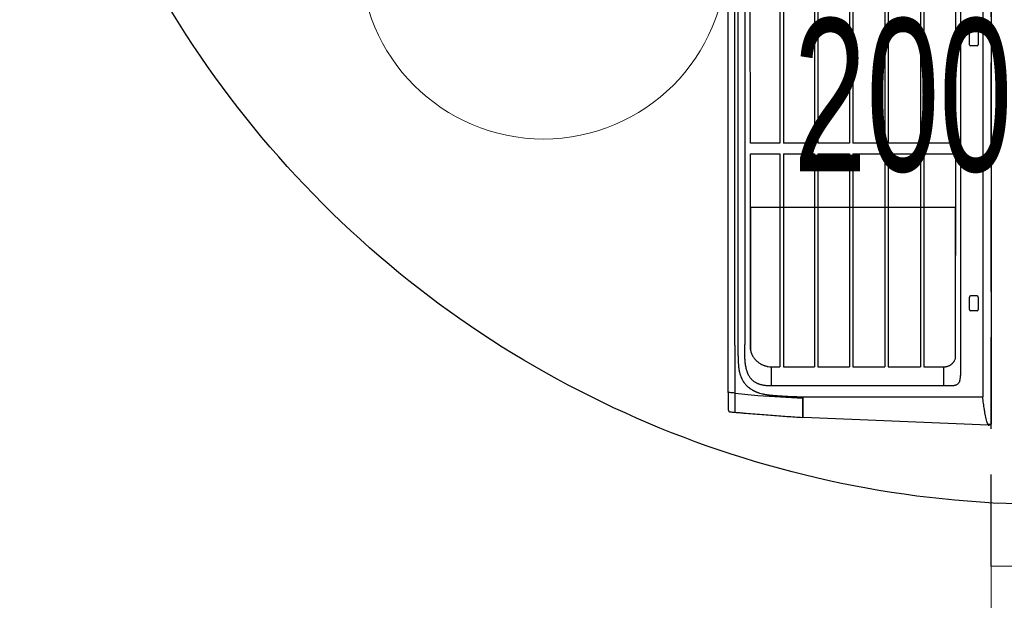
# Model space of a CAD drawing. Header units: inches. Extents: x 67073 to 287261, y -76160 to 48412.
# Tile 59 of 117: x 83705 to 83786, y -41610 to -41563. Entities that reach past the tile are written whole.
import ezdxf

# ---------------------------------------------------------------- set-up
doc = ezdxf.new("R2010")
doc.units = ezdxf.units.IN
doc.header["$MEASUREMENT"] = 0
doc.linetypes.add('HIDDEN', pattern=[0.375, 0.25, -0.125])
for name, color, linetype in [('DVM_INDOOR', 7, 'Continuous'), ('p--drzwi', 251, 'Continuous'), ('p--opis drzwi', 252, 'Continuous'), ('p--podciąg', 61, 'Continuous')]:
    doc.layers.add(name, color=color, linetype=linetype)
doc.layers.add('p--płyta GK', color=2, linetype='Continuous', lineweight=0)
doc.layers.add('p--ściana szkielet', color=3, linetype='Continuous', lineweight=0)
doc.styles.add('STYL-1', font='Arial Narrow.ttf', dxfattribs={"width": 0.75})

# ---------------------------------------------------------------- blocks, each defined once
blk = doc.blocks.new('drzwi-90-100')
blk.add_arc((10.8, 3.225), 84.153, 359.52334, 90.47666)
blk = doc.blocks.new('RAC_ID_WM_AIRISE_WF_820X299X215_WF_T_BL')
at = {"layer": 'DVM_INDOOR', "color": 0}
for p, q in [((-408.99, 0), (408.99, 0)), ((-386.68, -6.99), (386.68, -6.99)), ((386.66, -154.1), (386.68, -6.99)), ((410.01, -2.58), (403.6, -153.84)), ((86.89, -11.7), (86.89, -16.93)), ((87.89, -10.7), (98.12, -10.7)), ((99.12, -11.7), (99.12, -16.93)), ((303.9, -11.7), (303.9, -16.93)), ((304.9, -10.7), (315.13, -10.7)), ((316.13, -11.7), (316.13, -16.93)), ((98.12, -17.93), (87.89, -17.93)), ((315.13, -17.93), (304.9, -17.93)), ((-367.29, -25.3), (367.29, -25.3)), ((178.75, -29.12), (61.86, -29.06)), ((178.75, -28.85), (178.75, -55.21)), ((187.68, -55.21), (187.68, -28.86)), ((354.5, -29.21), (187.68, -29.12)), ((231.48, -29.15), (231.47, -197.37)), ((354.5, -29.21), (231.48, -29.21)), ((362.04, -55.21), (362.04, -38.77)), ((377.73, -38.77), (362.05, -38.81)), ((377.73, -38.77), (377.73, -180.19)), ((61.86, -55.21), (178.75, -55.21)), ((187.68, -55.21), (362.04, -55.21)), ((61.86, -57.98), (178.75, -57.98)), ((178.75, -57.98), (178.75, -84.46)), ((187.68, -84.46), (187.68, -57.98)), ((187.68, -57.98), (362.04, -57.98)), ((362.04, -84.46), (362.04, -57.98)), ((61.86, -84.46), (178.75, -84.46)), ((61.86, -87.23), (178.75, -87.23)), ((178.75, -87.23), (178.75, -113.49)), ((187.68, -84.46), (362.04, -84.46)), ((187.68, -113.49), (187.68, -87.23)), ((187.68, -87.23), (362.04, -87.23)), ((362.04, -113.49), (362.04, -87.23)), ((61.86, -113.49), (178.75, -113.49)), ((61.86, -116.25), (178.75, -116.25)), ((178.75, -116.25), (178.75, -142.18)), ((187.68, -113.49), (362.04, -113.49)), ((187.68, -142.18), (187.68, -116.25)), ((187.68, -116.25), (362.04, -116.25)), ((362.04, -142.18), (362.04, -116.25)), ((61.86, -142.18), (178.75, -142.18)), ((61.86, -144.94), (178.75, -144.94)), ((178.75, -144.94), (178.76, -170.4)), ((187.68, -142.18), (362.04, -142.18)), ((187.68, -170.4), (187.68, -144.94)), ((187.68, -144.94), (362.04, -144.94)), ((362.05, -170.4), (362.04, -144.94)), ((385.51, -191.33), (387.69, -154.4)), ((400.12, -154.1), (386.66, -154.1)), ((403.24, -154.4), (386.67, -154.4)), ((403.32, -154.12), (400.83, -154.13)), ((403.54, -154.72), (403.54, -154.72)), ((61.86, -170.4), (178.76, -170.4)), ((61.86, -173.15), (178.76, -173.15)), ((178.76, -173.15), (178.76, -197.41)), ((187.68, -170.4), (362.05, -170.4)), ((187.68, -197.4), (187.68, -173.15)), ((187.68, -173.15), (362.05, -173.15)), ((362.05, -180.17), (362.05, -173.15)), ((377.73, -180.19), (362.05, -180.17)), ((383.63, -210.08), (385.51, -191.33)), ((178.76, -197.41), (61.86, -197.5)), ((347.93, -197.27), (187.68, -197.4)), ((231.47, -197.27), (347.32, -197.27)), ((383.19, -215.48), (-383.2, -215.48)), ((344.36, -210.08), (-46.19, -210.08)), ((344.36, -210.08), (399.34, -210.08)), ((383.2, -214.37), (383.19, -215.48)), ((383.19, -215.48), (397.5, -215.48))]:
    blk.add_line(p, q, dxfattribs=at)
for centre, start, end in [((87.89, -11.7), 90, 179.99991), ((98.12, -11.7), 0.00009, 90), ((304.9, -11.7), 90, 179.99991), ((315.13, -11.7), 0.00009, 90), ((87.89, -16.93), 180.00393, 270), ((98.12, -16.93), 270, 359.99607), ((304.9, -16.93), 180.00393, 270), ((315.13, -16.93), 270, 359.99607)]:
    blk.add_arc(centre, 1, start, end, dxfattribs=at)
for start_param, end_param in [(5.169356, 6.282203), (6.282209, 6.603456)]:
    blk.add_ellipse((403.3, -153.82), major_axis=(0.278, -0.113), ratio=1, start_param=start_param, end_param=end_param, dxfattribs=at)
for points, knots in [([(407.01, -3.58), (405.4, -3.97), (403.77, -4.34), (401.3, -4.86), (400.47, -5.02), (399.21, -5.26), (398.58, -5.37), (397.95, -5.49), (397.52, -5.56), (397.31, -5.6), (395.4, -5.92), (393.69, -6.17), (390.23, -6.63), (388.49, -6.82), (386.68, -6.99)], [0, 0, 0, 0, 0.25, 0.25, 0.375, 0.375, 0.4375, 0.46875, 0.46875, 0.5, 0.5, 0.75, 0.75, 1, 1, 1, 1]), ([(409.16, -2.58), (409.03, -2.68), (408.89, -2.78), (408.58, -2.98), (408.41, -3.07), (408.19, -3.17), (408.14, -3.19), (408.05, -3.23), (408, -3.25), (407.85, -3.31), (407.75, -3.35), (407.45, -3.46), (407.23, -3.52), (407.01, -3.58)], [0, 0, 0, 0, 0.25, 0.25, 0.5, 0.5, 0.5625, 0.5625, 0.625, 0.625, 0.75, 0.75, 1, 1, 1, 1]), ([(409.38, -0.97), (409.43, -1.1), (409.47, -1.24), (409.5, -1.51), (409.5, -1.64), (409.48, -1.8), (409.48, -1.81), (409.47, -1.85), (409.46, -1.9), (409.45, -1.95), (409.42, -2.05), (409.37, -2.18), (409.31, -2.31), (409.24, -2.44), (409.2, -2.51), (409.16, -2.57)], [0, 0, 0, 0, 0.25, 0.25, 0.5, 0.5, 0.53125, 0.53125, 0.5625, 0.625, 0.625, 0.75, 0.875, 0.875, 1, 1, 1, 1]), ([(362.05, -38.77), (362.05, -38.7), (362.04, -38.63), (362.04, -38.49), (362.04, -38.42), (362.03, -38.22), (362.02, -38.08), (361.99, -37.67), (361.96, -37.4), (361.87, -36.86), (361.82, -36.59), (361.72, -36.18), (361.69, -36.05), (361.63, -35.85), (361.62, -35.78), (361.58, -35.65), (361.47, -35.32), (361.35, -35), (361.14, -34.5), (361.02, -34.25), (360.76, -33.77), (360.62, -33.53), (360.44, -33.24), (360.4, -33.19), (360.32, -33.07), (360.28, -33.02), (360.16, -32.85), (360.08, -32.74), (359.82, -32.41), (359.64, -32.21), (359.36, -31.91), (359.26, -31.81), (359.07, -31.62), (358.97, -31.53), (358.66, -31.26), (358.45, -31.09), (358.17, -30.88), (358.11, -30.84), (358, -30.76), (357.83, -30.64), (357.66, -30.53), (357.31, -30.32), (357.07, -30.18), (356.58, -29.93), (356.33, -29.82), (355.82, -29.61), (355.56, -29.52), (355.23, -29.41), (355.17, -29.39), (355.04, -29.35), (354.84, -29.3), (354.64, -29.25), (354.5, -29.21)], [0, 0, 0, 0, 0.015625, 0.015625, 0.03125, 0.03125, 0.0625, 0.0625, 0.125, 0.125, 0.1875, 0.1875, 0.21875, 0.21875, 0.234375, 0.234375, 0.25, 0.3125, 0.3125, 0.375, 0.375, 0.4375, 0.4375, 0.453125, 0.453125, 0.46875, 0.46875, 0.5, 0.5, 0.5625, 0.5625, 0.59375, 0.59375, 0.625, 0.625, 0.6875, 0.6875, 0.703125, 0.703125, 0.71875, 0.75, 0.75, 0.8125, 0.8125, 0.875, 0.875, 0.9375, 0.9375, 0.953125, 0.953125, 0.96875, 1, 1, 1, 1]), ([(367.29, -25.3), (367.92, -25.3), (368.54, -25.32), (369.33, -25.38), (369.48, -25.4), (369.8, -25.42), (369.95, -25.44), (370.42, -25.49), (370.73, -25.53), (371.35, -25.61), (371.66, -25.66), (372.28, -25.76), (372.59, -25.81), (373.21, -25.93), (373.52, -25.99), (373.98, -26.08), (374.13, -26.11), (374.36, -26.16), (374.44, -26.18), (374.55, -26.2), (374.59, -26.21), (374.65, -26.22), (374.67, -26.23), (374.7, -26.23), (374.71, -26.24), (374.72, -26.24), (374.73, -26.24), (374.73, -26.24), (374.74, -26.24), (374.74, -26.24), (374.74, -26.24), (374.74, -26.24), (374.74, -26.24), (374.74, -26.25), (374.74, -26.25), (374.74, -26.25), (374.74, -26.25), (374.74, -26.25)], [0, 0, 0, 0, 0.25, 0.25, 0.3125, 0.3125, 0.375, 0.375, 0.5, 0.5, 0.625, 0.625, 0.75, 0.75, 0.875, 0.875, 0.9375, 0.9375, 0.96875, 0.96875, 0.984375, 0.984375, 0.992188, 0.992188, 0.996094, 0.996094, 0.998047, 0.998047, 0.999023, 0.999023, 0.999512, 0.999512, 0.999756, 0.999756, 0.999878, 0.999878, 1, 1, 1, 1]), ([(376.91, -28.68), (376.74, -28.38), (376.37, -27.78), (375.8, -27.12), (375.28, -26.65), (374.97, -26.4), (374.8, -26.27), (374.76, -26.25)], [0, 0, 0, 0, 0.319405, 0.638853, 0.798578, 0.958302, 1, 1, 1, 1]), ([(376.87, -28.69), (376.86, -28.67), (376.85, -28.65), (376.83, -28.61), (376.79, -28.56), (376.76, -28.5), (376.7, -28.39), (376.65, -28.32), (376.61, -28.24)], [0, 0, 0, 0, 0.125, 0.125, 0.25, 0.5, 0.5, 1, 1, 1, 1]), ([(376.91, -28.68), (376.9, -28.68), (376.9, -28.68), (376.89, -28.68), (376.88, -28.69), (376.87, -28.69)], [0, 0, 0, 0, 0.041419, 0.041419, 1, 1, 1, 1]), ([(376.91, -28.68), (376.91, -28.7), (376.93, -28.72), (376.95, -28.76), (376.96, -28.79), (376.98, -28.83), (377, -28.87), (377.02, -28.91), (377.04, -28.94), (377.06, -28.98), (377.07, -29.02), (377.09, -29.06), (377.11, -29.09), (377.12, -29.13), (377.14, -29.17), (377.16, -29.21), (377.17, -29.24), (377.19, -29.28), (377.21, -29.32), (377.22, -29.36), (377.24, -29.4), (377.25, -29.43), (377.27, -29.47), (377.28, -29.51), (377.29, -29.55), (377.31, -29.59), (377.32, -29.63), (377.34, -29.67), (377.35, -29.7), (377.36, -29.74), (377.38, -29.78), (377.39, -29.82), (377.43, -29.95), (377.49, -30.17), (377.57, -30.48), (377.63, -30.79), (377.68, -31.11), (377.71, -31.43), (377.72, -31.67), (377.72, -31.84), (377.73, -31.92), (377.73, -31.99), (377.73, -32.05), (377.73, -32.12), (377.73, -32.2), (377.73, -32.29), (377.73, -32.41), (377.73, -32.54), (377.73, -32.68), (377.73, -32.84), (377.73, -33.04), (377.73, -33.34), (377.73, -33.75), (377.73, -34.31), (377.73, -35.02), (377.73, -35.82), (377.73, -36.72), (377.73, -37.72), (377.73, -38.41), (377.73, -38.77)], [0, 0, 0, 0, 0.004055, 0.008107, 0.012157, 0.016204, 0.020248, 0.02429, 0.02833, 0.032368, 0.036405, 0.040439, 0.044472, 0.048503, 0.052533, 0.056562, 0.06059, 0.064617, 0.068643, 0.072669, 0.076694, 0.080718, 0.084743, 0.088767, 0.092792, 0.096817, 0.100842, 0.104867, 0.108893, 0.11292, 0.116948, 0.120977, 0.125007, 0.156305, 0.187523, 0.218729, 0.249989, 0.28128, 0.312486, 0.321346, 0.330347, 0.3363, 0.342253, 0.348206, 0.357133, 0.366061, 0.374989, 0.390617, 0.406245, 0.414217, 0.437497, 0.467059, 0.499997, 0.560279, 0.629782, 0.708506, 0.79645, 0.893615, 1, 1, 1, 1]), ([(362.05, -54.79), (362.05, -52.13), (362.05, -49.46), (362.05, -45.47), (362.05, -44.14), (362.05, -42.14), (362.05, -41.47), (362.05, -40.48), (362.05, -40.14), (362.05, -39.64), (362.05, -39.48), (362.05, -39.14), (362.05, -38.98), (362.05, -38.81)], [0, 0, 0, 0, 0.5, 0.5, 0.75, 0.75, 0.875, 0.875, 0.9375, 0.9375, 0.96875, 0.96875, 1, 1, 1, 1]), ([(385.33, -180.58), (385.36, -180.31), (385.4, -179.78), (385.47, -178.98), (385.53, -178.18), (385.57, -177.65), (385.64, -176.85), (385.68, -176.32), (385.76, -175.25), (385.79, -174.72), (385.87, -173.65), (385.9, -173.11), (385.97, -172.04), (386.01, -171.51), (386.07, -170.44), (386.1, -169.9), (386.16, -168.83), (386.19, -168.29), (386.25, -167.21), (386.27, -166.68), (386.32, -165.6), (386.34, -165.06), (386.39, -163.98), (386.41, -163.44), (386.45, -162.36), (386.47, -161.82), (386.51, -160.74), (386.53, -160.2), (386.56, -159.12), (386.57, -158.58), (386.61, -156.95), (386.63, -155.87), (386.66, -154.78), (386.66, -154.66), (386.67, -154.53), (386.67, -154.4)], [0, 0, 0, 0, 0.03125, 0.0625, 0.09375, 0.125, 0.125, 0.1875, 0.1875, 0.25, 0.25, 0.3125, 0.3125, 0.375, 0.375, 0.4375, 0.4375, 0.5, 0.5, 0.5625, 0.5625, 0.625, 0.625, 0.6875, 0.6875, 0.75, 0.75, 0.8125, 0.8125, 0.875, 0.875, 1, 1, 1, 1.014608, 1.014608, 1.014608, 1.014608]), ([(399.36, -209.83), (399.4, -209.3), (399.5, -208.17), (399.7, -205.82), (400.05, -201.53), (400.55, -195.37), (401.13, -188.09), (401.67, -181.03), (402.18, -174.16), (402.67, -167.46), (403.12, -161), (403.4, -156.78), (403.54, -154.72)], [0, 0, 0, 0, 0.027212, 0.058793, 0.121955, 0.24828, 0.374605, 0.50093, 0.627254, 0.753579, 0.879904, 1, 1, 1, 1]), ([(400.82, -154.13), (400.79, -154.13), (400.76, -154.13), (400.71, -154.13), (400.68, -154.13), (400.64, -154.13), (400.57, -154.13), (400.49, -154.13), (400.43, -154.12), (400.38, -154.12), (400.27, -154.11), (400.18, -154.1), (400.12, -154.1)], [0, 0, 0, 0, 0.105062, 0.168986, 0.200948, 0.23291, 0.360758, 0.488607, 0.552531, 0.616455, 0.744303, 1, 1, 1, 1]), ([(403.24, -154.4), (403.28, -154.4), (403.32, -154.41), (403.39, -154.44), (403.42, -154.46), (403.48, -154.51), (403.5, -154.55), (403.53, -154.62), (403.54, -154.66), (403.54, -154.7)], [0, 0, 0, 0, 0.25, 0.25, 0.5, 0.5, 0.75, 0.75, 1, 1, 1, 1]), ([(349.66, -197.02), (349.89, -196.95), (350.12, -196.88), (350.57, -196.72), (350.79, -196.63), (351.24, -196.46), (351.46, -196.36), (351.73, -196.24), (351.79, -196.22), (351.9, -196.17), (352.06, -196.09), (352.22, -196.01), (352.76, -195.75), (353.18, -195.52), (353.98, -195.03), (354.38, -194.77), (355.14, -194.23), (355.51, -193.94), (356.05, -193.48), (356.22, -193.33), (356.44, -193.13), (356.48, -193.09), (356.57, -193.01), (356.61, -192.96), (356.74, -192.84), (356.82, -192.76), (357.24, -192.34), (357.55, -192), (358.01, -191.47), (358.15, -191.28), (358.44, -190.92), (358.58, -190.73), (358.99, -190.16), (359.24, -189.77), (359.6, -189.18), (359.78, -188.88), (359.94, -188.57), (360.05, -188.37), (360.1, -188.26), (360.36, -187.75), (360.55, -187.32), (360.81, -186.68), (360.89, -186.47), (361.01, -186.14), (361.05, -186.04), (361.12, -185.82), (361.16, -185.71), (361.33, -185.16), (361.45, -184.72), (361.61, -184.05), (361.66, -183.82), (361.73, -183.48), (361.75, -183.37), (361.79, -183.14), (361.81, -183.03), (361.97, -182.01), (362.04, -181.09), (362.05, -180.17)], [0, 0, 0, 0, 0.03125, 0.03125, 0.0625, 0.0625, 0.09375, 0.09375, 0.101562, 0.101562, 0.109375, 0.125, 0.125, 0.1875, 0.1875, 0.25, 0.25, 0.3125, 0.3125, 0.34375, 0.34375, 0.351562, 0.351562, 0.359375, 0.359375, 0.375, 0.375, 0.4375, 0.4375, 0.46875, 0.46875, 0.5, 0.5, 0.5625, 0.5625, 0.59375, 0.609375, 0.609375, 0.625, 0.625, 0.6875, 0.6875, 0.71875, 0.71875, 0.734375, 0.734375, 0.75, 0.75, 0.8125, 0.8125, 0.84375, 0.84375, 0.859375, 0.859375, 0.875, 0.875, 1, 1, 1, 1]), ([(377.73, -180.19), (377.73, -180.26), (377.73, -180.4), (377.73, -180.6), (377.73, -180.78), (377.72, -180.95), (377.72, -181.09), (377.72, -181.3), (377.72, -181.58), (377.71, -181.93), (377.69, -182.4), (377.66, -182.98), (377.62, -183.67), (377.55, -184.49), (377.44, -185.42), (377.28, -186.47), (377.09, -187.47), (376.88, -188.41), (376.64, -189.29), (376.38, -190.1), (376.09, -190.88), (375.77, -191.63), (375.42, -192.37), (375.02, -193.11), (374.57, -193.83), (374.09, -194.52), (373.57, -195.18), (372.97, -195.85), (372.26, -196.54), (371.44, -197.23), (370.57, -197.86), (369.72, -198.39), (368.91, -198.83), (368.15, -199.2), (367.35, -199.55), (366.52, -199.88), (365.62, -200.19), (364.65, -200.48), (363.6, -200.76), (362.51, -201), (361.7, -201.16), (361.19, -201.24), (361, -201.28), (360.8, -201.31), (360.6, -201.34), (360.4, -201.37), (360.2, -201.4), (360, -201.43), (359.79, -201.46), (359.59, -201.48), (359.38, -201.51), (359.17, -201.53), (358.96, -201.56), (358.75, -201.58), (358.54, -201.61), (358.32, -201.63), (358.11, -201.65), (357.89, -201.67), (357.67, -201.69), (357.45, -201.71), (357.23, -201.73), (357.09, -201.74), (357.01, -201.74)], [0, 0, 0, 0, 0.006458, 0.012417, 0.017875, 0.022834, 0.027293, 0.031253, 0.041728, 0.052145, 0.062505, 0.08377, 0.104603, 0.125012, 0.157772, 0.1895, 0.220234, 0.250014, 0.276268, 0.301853, 0.326809, 0.351182, 0.375018, 0.400748, 0.426035, 0.450954, 0.475583, 0.500005, 0.53121, 0.562496, 0.5934, 0.624979, 0.64888, 0.673282, 0.698235, 0.723788, 0.749985, 0.779733, 0.810453, 0.842191, 0.874989, 0.880592, 0.886229, 0.891899, 0.897605, 0.903344, 0.909119, 0.914928, 0.920772, 0.926652, 0.932567, 0.938517, 0.944503, 0.950524, 0.956582, 0.962675, 0.968805, 0.974971, 0.981173, 0.987412, 0.993688, 1, 1, 1, 1]), ([(362.43, -207.05), (362.85, -207), (363.26, -206.95), (363.79, -206.88), (363.89, -206.87), (364.1, -206.84), (364.2, -206.82), (364.51, -206.77), (364.72, -206.74), (365.13, -206.67), (365.34, -206.63), (365.75, -206.54), (365.95, -206.5), (366.56, -206.36), (366.96, -206.25), (367.75, -206.02), (368.15, -205.9), (368.93, -205.64), (369.32, -205.5), (369.9, -205.28), (370.1, -205.2), (370.48, -205.05), (370.67, -204.97), (370.96, -204.85), (371.05, -204.8), (371.24, -204.72), (371.33, -204.68), (371.62, -204.55), (371.8, -204.46), (372.36, -204.18), (372.72, -203.99), (373.43, -203.59), (373.78, -203.38), (374.29, -203.05), (374.46, -202.94), (374.79, -202.71), (374.96, -202.59), (375.45, -202.24), (375.77, -201.99), (376.39, -201.48), (376.7, -201.22), (377.14, -200.81), (377.29, -200.67), (377.47, -200.49), (377.51, -200.45), (377.58, -200.38), (377.69, -200.27), (377.79, -200.16), (378, -199.95), (378.14, -199.8), (378.41, -199.5), (378.54, -199.35), (378.93, -198.9), (379.17, -198.59), (379.53, -198.11), (379.65, -197.95), (379.88, -197.63), (379.99, -197.47), (380.32, -196.98), (380.53, -196.65), (380.84, -196.14), (381.03, -195.81), (381.23, -195.46), (381.41, -195.12), (381.5, -194.94), (381.68, -194.59), (381.77, -194.42), (381.94, -194.06), (382.03, -193.88), (382.2, -193.53), (382.28, -193.34), (382.4, -193.07), (382.43, -192.98), (382.51, -192.8), (382.55, -192.71), (382.66, -192.43), (382.73, -192.25), (382.87, -191.88), (382.94, -191.7), (383.08, -191.33), (383.14, -191.14), (383.34, -190.58), (383.46, -190.21), (383.81, -189.09), (384.03, -188.33), (384.26, -187.38), (384.3, -187.19), (384.39, -186.81), (384.43, -186.62), (384.55, -186.04), (384.63, -185.66), (384.73, -185.08), (384.77, -184.88), (384.84, -184.49), (384.87, -184.3), (384.96, -183.72), (385.02, -183.33), (385.1, -182.74), (385.12, -182.54), (385.17, -182.15), (385.19, -181.95), (385.26, -181.36), (385.3, -180.97), (385.33, -180.58)], [0, 0, 0, 0, 0.03125, 0.03125, 0.039063, 0.039063, 0.046875, 0.046875, 0.0625, 0.0625, 0.078125, 0.078125, 0.09375, 0.09375, 0.125, 0.125, 0.15625, 0.15625, 0.1875, 0.1875, 0.203125, 0.203125, 0.21875, 0.21875, 0.226563, 0.226563, 0.234375, 0.234375, 0.25, 0.25, 0.28125, 0.28125, 0.3125, 0.3125, 0.328125, 0.328125, 0.34375, 0.34375, 0.375, 0.375, 0.40625, 0.40625, 0.421875, 0.421875, 0.425781, 0.425781, 0.429688, 0.4375, 0.4375, 0.453125, 0.453125, 0.46875, 0.46875, 0.5, 0.5, 0.515625, 0.515625, 0.53125, 0.53125, 0.5625, 0.5625, 0.578125, 0.59375, 0.59375, 0.609375, 0.609375, 0.625, 0.625, 0.640625, 0.640625, 0.65625, 0.65625, 0.664063, 0.664063, 0.671875, 0.671875, 0.6875, 0.6875, 0.703125, 0.703125, 0.71875, 0.71875, 0.75, 0.75, 0.8125, 0.8125, 0.828125, 0.828125, 0.84375, 0.84375, 0.875, 0.875, 0.890625, 0.890625, 0.90625, 0.90625, 0.9375, 0.9375, 0.953125, 0.953125, 0.96875, 0.96875, 1, 1, 1, 1]), ([(347.93, -197.27), (348.01, -197.27), (348.08, -197.27), (348.23, -197.26), (348.3, -197.26), (348.44, -197.25), (348.52, -197.24), (348.66, -197.23), (348.73, -197.22), (348.95, -197.18), (349.1, -197.16), (349.31, -197.11), (349.38, -197.1), (349.52, -197.06), (349.59, -197.04), (349.66, -197.02)], [0, 0, 0, 0, 0.125, 0.125, 0.25, 0.25, 0.375, 0.375, 0.5, 0.5, 0.75, 0.75, 0.875, 0.875, 1, 1, 1, 1]), ([(357.01, -201.74), (356.98, -201.75), (356.9, -201.75), (356.79, -201.76), (356.68, -201.77), (356.57, -201.78), (356.46, -201.78), (356.35, -201.79), (356.24, -201.8), (356.12, -201.81), (356.01, -201.81), (355.9, -201.82), (355.78, -201.82), (355.67, -201.83), (355.56, -201.84), (355.44, -201.84), (355.33, -201.85), (355.21, -201.85), (355.1, -201.86), (354.98, -201.86), (354.87, -201.87), (354.75, -201.87), (354.64, -201.88), (354.52, -201.88), (354.4, -201.89), (354.28, -201.89), (354.17, -201.89), (354.05, -201.9), (353.93, -201.9), (353.81, -201.9), (353.58, -201.91), (353.22, -201.91), (352.86, -201.92), (352.61, -201.92), (352.48, -201.92), (352.37, -201.92), (352.26, -201.92), (352.18, -201.92), (352.1, -201.92), (352, -201.92), (351.83, -201.92), (351.56, -201.92), (351.21, -201.92), (350.8, -201.92), (350.18, -201.92), (348.94, -201.92), (346.73, -201.92), (344.86, -201.92), (343.72, -201.92)], [0, 0, 0, 0, 0.008302, 0.016626, 0.024972, 0.033341, 0.041733, 0.050147, 0.058584, 0.067044, 0.075526, 0.084032, 0.09256, 0.101111, 0.109684, 0.118281, 0.126901, 0.135543, 0.144209, 0.152898, 0.16161, 0.170345, 0.179103, 0.187884, 0.196689, 0.205516, 0.214367, 0.223242, 0.23214, 0.241061, 0.250005, 0.285485, 0.321432, 0.331992, 0.341584, 0.350206, 0.357859, 0.364542, 0.370257, 0.375002, 0.387035, 0.407869, 0.437503, 0.465953, 0.500003, 0.57788, 0.744546, 1, 1, 1, 1]), ([(344.36, -207.62), (344.74, -207.62), (345.12, -207.62), (345.87, -207.62), (346.25, -207.62), (347, -207.62), (347.38, -207.62), (347.94, -207.62), (348.13, -207.62), (348.51, -207.61), (348.69, -207.61), (349.26, -207.61), (349.64, -207.6), (350.39, -207.59), (350.77, -207.59), (351.52, -207.58), (351.9, -207.58), (352.46, -207.57), (352.65, -207.56), (353.03, -207.56), (353.21, -207.55), (354.16, -207.53), (354.91, -207.51), (356.04, -207.47), (356.41, -207.45), (357.17, -207.42), (357.54, -207.4), (358.29, -207.36), (358.67, -207.34), (359.42, -207.29), (359.8, -207.27), (360.55, -207.22), (360.93, -207.19), (361.68, -207.12), (362.05, -207.09), (362.43, -207.05)], [0, 0, 0, 0, 0.0625, 0.0625, 0.125, 0.125, 0.1875, 0.1875, 0.21875, 0.21875, 0.25, 0.25, 0.3125, 0.3125, 0.375, 0.375, 0.4375, 0.4375, 0.46875, 0.46875, 0.5, 0.5, 0.625, 0.625, 0.6875, 0.6875, 0.75, 0.75, 0.8125, 0.8125, 0.875, 0.875, 0.9375, 0.9375, 1, 1, 1, 1]), ([(397.5, -215.48), (397.59, -215.48), (397.68, -215.47), (397.86, -215.43), (397.95, -215.41), (398.13, -215.34), (398.21, -215.3), (398.37, -215.2), (398.44, -215.14), (398.58, -215.02), (398.64, -214.95), (398.75, -214.8), (398.8, -214.72), (398.88, -214.56), (398.92, -214.47), (398.97, -214.29), (398.98, -214.2), (398.99, -214.11)], [0, 0, 0, 0, 0.125, 0.125, 0.25, 0.25, 0.375, 0.375, 0.5, 0.5, 0.625, 0.625, 0.75, 0.75, 0.875, 0.875, 1, 1, 1, 1])]:
    blk.add_open_spline(points, degree=3, knots=knots, dxfattribs=at)
for points, degree in [([(410.01, -2.58), (408.99, 0)], 1), ([(376.61, -28.24), (376.61, -28.24), (376.61, -28.24), (376.61, -28.24)], 3), ([(403.32, -154.12), (403.32, -154.12)], 1), ([(403.54, -154.72), (403.54, -154.71), (403.54, -154.7), (403.54, -154.7)], 3), ([(347.32, -197.27), (347.52, -197.27), (347.73, -197.27), (347.93, -197.27)], 3), ([(-46.19, -207.62), (83.99, -207.62), (214.18, -207.62), (344.36, -207.62)], 3), ([(0, -201.92), (343.72, -201.92)], 1), ([(383.63, -210.08), (383.49, -211.51), (383.34, -212.94), (383.2, -214.37)], 3), ([(398.99, -214.11), (399.08, -213.03), (399.18, -211.96), (399.36, -209.83)], 3)]:
    blk.add_open_spline(points, degree=degree, dxfattribs=at)

msp = doc.modelspace()

# ---------------------------------------------------------------- linework, layer by layer
at = {"layer": 'p--opis drzwi', "color": 0, "lineweight": 0}
msp.add_circle((83748.147, -41557.473), 15, dxfattribs=at)
at = {"layer": 'p--podciąg', "color": 0, "linetype": 'HIDDEN', "ltscale": 30}
msp.add_line((83784.835, -41607.473), (83784.835, -41507.473), dxfattribs=at)
at = {"layer": 'p--płyta GK', "color": 0, "ltscale": 35}
msp.add_line((83784.835, -41838.173), (83784.835, -41607.473), dxfattribs=at)
at = {"layer": 'p--ściana szkielet', "color": 0, "ltscale": 2}
msp.add_line((83801.735, -41607.473), (83784.835, -41607.473), dxfattribs=at)

# ---------------------------------------------------------------- block references
at = {"layer": 'DVM_INDOOR', "color": 1, "xscale": 0.1000000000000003, "yscale": 0.1000000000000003, "zscale": 0.1000000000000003, "rotation": 270}
msp.add_blockref('RAC_ID_WM_AIRISE_WF_820X299X215_WF_T_BL', (83784.835, -41554.931), dxfattribs=at)
at = {"layer": 'p--drzwi', "color": 0, "xscale": -1, "rotation": 89.9999999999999}
msp.add_blockref('drzwi-90-100', (83792.785, -41507.473), dxfattribs=at)

# ---------------------------------------------------------------- texts
at = {"layer": 'p--opis drzwi', "color": 0, "lineweight": 0, "insert": (83786.55, -41541.772), "char_height": 12.5, "width": 17.2395, "attachment_point": 3, "style": 'STYL-1'}
msp.add_mtext('90\\P200', dxfattribs=at)

doc.saveas('drawing.dxf')
